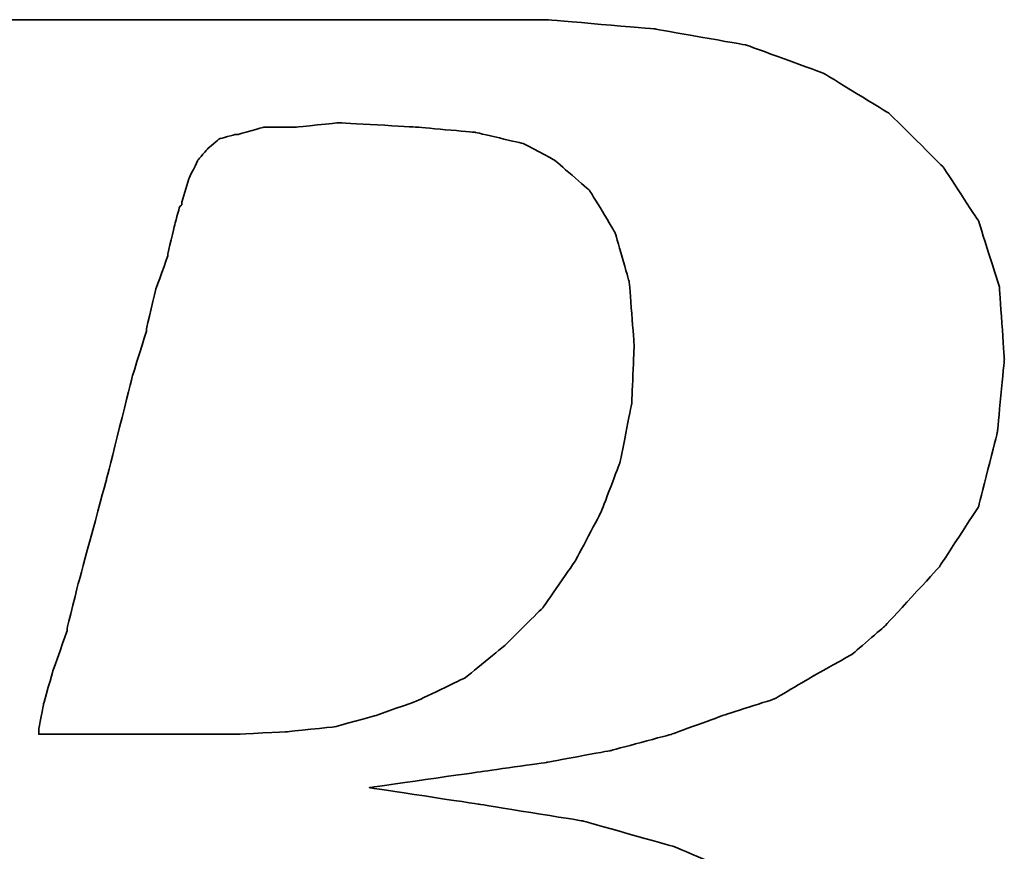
# Model space of a CAD drawing. Header units: millimetres. Extents: x 0 to 264, y 297 to 404.
# Tile 31 of 49: x 200.779 to 201.842, y 332.222 to 333.119. Entities that reach past the tile are written whole.
import ezdxf

# ---------------------------------------------------------------- set-up
doc = ezdxf.new("R2010")
doc.units = ezdxf.units.MM
doc.layers.add('DIM', color=4, linetype='Continuous')
doc.layers.add('layer 1', color=7, linetype='Continuous')

# ---------------------------------------------------------------- blocks, each defined once
blk = doc.blocks.new('TBI MOTION logo(完整正式版)')
at = {"layer": 'layer 1', "color": 22, "lineweight": 35}
for points, knots in [([(-64.65375, -6.86375), (-64.65375, -6.86375), (-64.84375, -7.29625), (-64.84375, -7.29625), (-64.84375, -7.29625), (-64.84375, -7.29625), (-64.86875, -7.34375), (-64.86875, -7.34375), (-64.86875, -7.34375), (-64.86875, -7.34375), (-64.86875, -7.36875), (-64.86875, -7.36875), (-64.86875, -7.36875), (-64.86875, -7.36875), (-65.15375, -7.65375), (-65.15375, -7.65375), (-65.15375, -7.65375), (-65.15375, -7.65375), (-65.17875, -7.65375), (-65.17875, -7.65375), (-65.17875, -7.65375), (-65.17875, -7.65375), (-65.20375, -7.67875), (-65.20375, -7.67875), (-65.20375, -7.67875), (-65.20375, -7.67875), (-65.58875, -7.87125), (-65.58875, -7.87125), (-65.58875, -7.87125), (-65.58875, -7.87125), (-65.63375, -7.87125), (-65.63375, -7.87125), (-65.63375, -7.87125), (-65.63375, -7.87125), (-65.65875, -7.89375), (-65.65875, -7.89375), (-65.65875, -7.89375), (-65.65875, -7.89375), (-66.09375, -7.94375), (-66.09375, -7.94375), (-66.09375, -7.94375), (-66.09375, -7.94375), (-66.11375, -7.94375), (-66.11375, -7.94375), (-66.11375, -7.94375), (-66.11375, -7.94375), (-66.16375, -7.94375), (-66.16375, -7.94375), (-66.16375, -7.94375), (-66.16375, -7.94375), (-66.30875, -7.94375), (-66.30875, -7.94375), (-66.30875, -7.94375), (-66.30875, -7.94375), (-66.69375, -7.94375), (-66.69375, -7.94375), (-66.69375, -7.94375), (-66.69375, -7.94375), (-67.07375, -7.94375), (-67.07375, -7.94375), (-67.07375, -7.94375), (-67.07375, -7.94375), (-67.12375, -7.94375), (-67.12375, -7.94375), (-67.12375, -7.94375), (-67.12375, -7.94375), (-67.12375, -7.96625), (-67.12375, -7.96625), (-67.12375, -7.96625), (-67.12375, -7.96625), (-67.14875, -7.99125), (-67.14875, -7.99125), (-67.14875, -7.99125), (-67.14875, -7.99125), (-67.24375, -8.34875), (-67.24375, -8.34875), (-67.24375, -8.34875), (-67.24375, -8.34875), (-67.31375, -8.68625), (-67.31375, -8.68625), (-67.31375, -8.68625), (-67.31375, -8.68625), (-67.26875, -8.68625), (-67.26875, -8.68625), (-67.26875, -8.68625), (-67.26875, -8.68625), (-67.07375, -8.68625), (-67.07375, -8.68625), (-67.07375, -8.68625), (-67.07375, -8.68625), (-66.54875, -8.68625), (-66.54875, -8.68625), (-66.54875, -8.68625), (-66.54875, -8.68625), (-65.82625, -8.68625), (-65.82625, -8.68625), (-65.82625, -8.68625), (-65.82625, -8.68625), (-65.01375, -8.68625), (-65.01375, -8.68625), (-65.01375, -8.68625), (-65.01375, -8.68625), (-64.05375, -8.68625), (-64.05375, -8.68625), (-64.05375, -8.68625), (-64.05375, -8.68625), (-62.08375, -8.68625), (-62.08375, -8.68625), (-62.08375, -8.68625), (-62.08375, -8.68625), (-60.06875, -8.68625), (-60.06875, -8.68625), (-60.06875, -8.68625), (-60.06875, -8.68625), (-59.10875, -8.68625), (-59.10875, -8.68625), (-59.10875, -8.68625), (-59.10875, -8.68625), (-58.29375, -8.68625), (-58.29375, -8.68625), (-58.29375, -8.68625), (-58.29375, -8.68625), (-57.57375, -8.68625), (-57.57375, -8.68625), (-57.57375, -8.68625), (-57.57375, -8.68625), (-57.04875, -8.68625), (-57.04875, -8.68625), (-57.04875, -8.68625), (-57.04875, -8.68625), (-56.85375, -8.68625), (-56.85375, -8.68625), (-56.85375, -8.68625), (-56.85375, -8.68625), (-56.70875, -8.68625), (-56.70875, -8.68625), (-56.70875, -8.68625), (-56.70875, -8.68625), (-56.61375, -8.68625), (-56.61375, -8.68625), (-56.61375, -8.68625), (-56.61375, -8.68625), (-56.56875, -8.68625), (-56.56875, -8.68625), (-56.56875, -8.68625), (-56.56875, -8.68625), (-55.65375, -8.63875), (-55.65375, -8.63875), (-55.65375, -8.63875), (-55.65375, -8.63875), (-54.76875, -8.51875), (-54.76875, -8.51875), (-54.76875, -8.51875), (-54.76875, -8.51875), (-53.90375, -8.30375), (-53.90375, -8.30375), (-53.90375, -8.30375), (-53.90375, -8.30375), (-53.08875, -8.03875), (-53.08875, -8.03875), (-53.08875, -8.03875), (-53.08875, -8.03875), (-52.34375, -7.65375), (-52.34375, -7.65375), (-52.34375, -7.65375), (-52.34375, -7.65375), (-51.69875, -7.29625), (-51.69875, -7.29625), (-51.69875, -7.29625), (-51.69875, -7.29625), (-51.21875, -6.91125), (-51.21875, -6.91125), (-51.21875, -6.91125), (-51.21875, -6.91125), (-50.83375, -6.50375), (-50.83375, -6.50375), (-50.83375, -6.50375), (-50.83375, -6.50375), (-50.44875, -5.94875), (-50.44875, -5.94875), (-50.44875, -5.94875), (-50.44875, -5.94875), (-50.13875, -5.30375), (-50.13875, -5.30375), (-50.13875, -5.30375), (-50.13875, -5.30375), (-49.99375, -4.65375), (-49.99375, -4.65375), (-49.99375, -4.65375), (-49.99375, -4.65375), (-49.92375, -3.98375), (-49.92375, -3.98375), (-49.92375, -3.98375), (-49.92375, -3.98375), (-49.99375, -3.19374), (-49.99375, -3.19374), (-49.99375, -3.19374), (-49.99375, -3.19374), (-50.23374, -2.44874), (-50.23374, -2.44874), (-50.23374, -2.44874), (-50.23374, -2.44874), (-50.59375, -1.87374), (-50.59375, -1.87374), (-50.59375, -1.87374), (-50.59375, -1.87374), (-51.09875, -1.31874), (-51.09875, -1.31874), (-51.09875, -1.31874), (-51.09875, -1.31874), (-51.74375, -0.81875), (-51.74375, -0.81875), (-51.74375, -0.81875), (-51.74375, -0.81875), (-52.53875, -0.48125), (-52.53875, -0.48125), (-52.53875, -0.48125), (-52.53875, -0.48125), (-53.47375, -0.21875), (-53.47375, -0.21875), (-53.47375, -0.21875), (-53.47375, -0.21875), (-54.52875, -0.04874), (-54.52875, -0.04874), (-54.52875, -0.04874), (-54.52875, -0.04874), (-55.65375, 0.12125), (-55.65375, 0.12125), (-55.65375, 0.12125), (-55.65375, 0.12125), (-54.50375, 0.28624), (-54.50375, 0.28624), (-54.50375, 0.28624), (-54.50375, 0.28624), (-53.83375, 0.38124), (-53.83375, 0.38124), (-53.83375, 0.38124), (-53.83375, 0.38124), (-53.18375, 0.50125), (-53.18375, 0.50125), (-53.18375, 0.50125), (-53.18375, 0.50125), (-52.55875, 0.66874), (-52.55875, 0.66874), (-52.55875, 0.66874), (-52.55875, 0.66874), (-52.03375, 0.86124), (-52.03375, 0.86124), (-52.03375, 0.86124), (-52.03375, 0.86124), (-51.50374, 1.03124), (-51.50374, 1.03124), (-51.50374, 1.03124), (-51.50374, 1.03124), (-51.09875, 1.27125), (-51.09875, 1.27125), (-51.09875, 1.27125), (-51.09875, 1.27125), (-50.71375, 1.48624), (-50.71375, 1.48624), (-50.71375, 1.48624), (-50.71375, 1.48624), (-50.37625, 1.77625), (-50.37625, 1.77625), (-50.37625, 1.77625), (-50.37625, 1.77625), (-49.82375, 2.37625), (-49.82375, 2.37625), (-49.82375, 2.37625), (-49.82375, 2.37625), (-49.41875, 2.99625), (-49.41875, 2.99625), (-49.41875, 2.99625), (-49.41875, 2.99625), (-49.22375, 3.76625), (-49.22375, 3.76625), (-49.22375, 3.76625), (-49.22375, 3.76625), (-49.15375, 4.50874), (-49.15375, 4.50874), (-49.15375, 4.50874), (-49.15375, 4.50874), (-49.20375, 5.25125), (-49.20375, 5.25125), (-49.20375, 5.25125), (-49.20375, 5.25125), (-49.41875, 5.92625), (-49.41875, 5.92625), (-49.41875, 5.92625), (-49.41875, 5.92625), (-49.77875, 6.47625), (-49.77875, 6.47625), (-49.77875, 6.47625), (-49.77875, 6.47625), (-50.33125, 7.02624), (-50.33125, 7.02624), (-50.33125, 7.02624), (-50.33125, 7.02624), (-51.00125, 7.43625), (-51.00125, 7.43625), (-51.00125, 7.43625), (-51.00125, 7.43625), (-51.79375, 7.72625), (-51.79375, 7.72625), (-51.79375, 7.72625), (-51.79375, 7.72625), (-52.72875, 7.89124), (-52.72875, 7.89124), (-52.72875, 7.89124), (-52.72875, 7.89124), (-53.83375, 7.98625), (-53.83375, 7.98625), (-53.83375, 7.98625), (-53.83375, 7.98625), (-53.92875, 7.98625), (-53.92875, 7.98625), (-53.92875, 7.98625), (-53.92875, 7.98625), (-54.26375, 7.98625), (-54.26375, 7.98625), (-54.26375, 7.98625), (-54.26375, 7.98625), (-54.74375, 7.98625), (-54.74375, 7.98625), (-54.74375, 7.98625), (-54.74375, 7.98625), (-55.36875, 7.98625), (-55.36875, 7.98625), (-55.36875, 7.98625), (-55.36875, 7.98625), (-56.13375, 7.98625), (-56.13375, 7.98625), (-56.13375, 7.98625), (-56.13375, 7.98625), (-56.94875, 7.98625), (-56.94875, 7.98625), (-56.94875, 7.98625), (-56.94875, 7.98625), (-58.77625, 7.98625), (-58.77625, 7.98625), (-58.77625, 7.98625), (-58.77625, 7.98625), (-60.59875, 7.98625), (-60.59875, 7.98625), (-60.59875, 7.98625), (-60.59875, 7.98625), (-61.41375, 7.98625), (-61.41375, 7.98625), (-61.41375, 7.98625), (-61.41375, 7.98625), (-62.17875, 7.98625), (-62.17875, 7.98625), (-62.17875, 7.98625), (-62.17875, 7.98625), (-62.80375, 7.98625), (-62.80375, 7.98625), (-62.80375, 7.98625), (-62.80375, 7.98625), (-63.30625, 7.98625), (-63.30625, 7.98625), (-63.30625, 7.98625), (-63.30625, 7.98625), (-63.57375, 7.98625), (-63.57375, 7.98625), (-63.57375, 7.98625), (-63.57375, 7.98625), (-63.57375, 7.96375), (-63.57375, 7.96375), (-63.57375, 7.96375), (-63.57375, 7.96375), (-63.59875, 7.94125), (-63.59875, 7.94125), (-63.59875, 7.94125), (-63.59875, 7.94125), (-63.69375, 7.55625), (-63.69375, 7.55625), (-63.69375, 7.55625), (-63.69375, 7.55625), (-63.76375, 7.24624), (-63.76375, 7.24624), (-63.76375, 7.24624), (-63.76375, 7.24624), (-63.23875, 7.24624), (-63.23875, 7.24624), (-63.23875, 7.24624), (-63.23875, 7.24624), (-62.75875, 7.24624), (-62.75875, 7.24624), (-62.75875, 7.24624), (-62.75875, 7.24624), (-62.61125, 7.24624), (-62.61125, 7.24624), (-62.61125, 7.24624), (-62.61125, 7.24624), (-62.56625, 7.24624), (-62.56625, 7.24624), (-62.56625, 7.24624), (-62.56625, 7.24624), (-62.22875, 7.24624), (-62.22875, 7.24624), (-62.22875, 7.24624), (-62.22875, 7.24624), (-62.20375, 7.24624), (-62.20375, 7.24624), (-62.20375, 7.24624), (-62.20375, 7.24624), (-62.17875, 7.21875), (-62.17875, 7.21875), (-62.17875, 7.21875), (-62.17875, 7.21875), (-61.96375, 7.17125), (-61.96375, 7.17125), (-61.96375, 7.17125), (-61.96375, 7.17125), (-61.72375, 7.12624), (-61.72375, 7.12624), (-61.72375, 7.12624), (-61.72375, 7.12624), (-61.70375, 7.12624), (-61.70375, 7.12624), (-61.70375, 7.12624), (-61.70375, 7.12624), (-61.55875, 7.07624), (-61.55875, 7.07624), (-61.55875, 7.07624), (-61.55875, 7.07624), (-61.50875, 7.07624), (-61.50875, 7.07624), (-61.50875, 7.07624), (-61.50875, 7.07624), (-61.48375, 7.02624), (-61.48375, 7.02624), (-61.48375, 7.02624), (-61.48375, 7.02624), (-61.31875, 6.83375), (-61.31875, 6.83375), (-61.31875, 6.83375), (-61.31875, 6.83375), (-61.29375, 6.81125), (-61.29375, 6.81125), (-61.29375, 6.81125), (-61.29375, 6.81125), (-61.29375, 6.78625), (-61.29375, 6.78625), (-61.29375, 6.78625), (-61.29375, 6.78625), (-61.19875, 6.50124), (-61.19875, 6.50124), (-61.19875, 6.50124), (-61.19875, 6.50124), (-61.17375, 6.45124), (-61.17375, 6.45124), (-61.17375, 6.45124), (-61.17375, 6.45124), (-61.19875, 6.40625), (-61.19875, 6.40625), (-61.19875, 6.40625), (-61.19875, 6.40625), (-61.26875, 5.99624), (-61.26875, 5.99624), (-61.26875, 5.99624), (-61.26875, 5.99624), (-61.26875, 5.85125), (-61.26875, 5.85125), (-61.26875, 5.85125), (-61.26875, 5.85125), (-61.26875, 5.82625), (-61.26875, 5.82625), (-61.26875, 5.82625), (-61.26875, 5.82625), (-61.29375, 5.80625), (-61.29375, 5.80625), (-61.29375, 5.80625), (-61.29375, 5.80625), (-61.34125, 5.66125), (-61.34125, 5.66125), (-61.34125, 5.66125), (-61.34125, 5.66125), (-61.41375, 5.44625), (-61.41375, 5.44625), (-61.41375, 5.44625), (-61.41375, 5.44625), (-61.48375, 5.15625), (-61.48375, 5.15625), (-61.48375, 5.15625), (-61.48375, 5.15625), (-61.58375, 4.82124), (-61.58375, 4.82124), (-61.58375, 4.82124), (-61.58375, 4.82124), (-61.79875, 4.00375), (-61.79875, 4.00375), (-61.79875, 4.00375), (-61.79875, 4.00375), (-62.05875, 2.99625), (-62.05875, 2.99625), (-62.05875, 2.99625), (-62.05875, 2.99625), (-62.34875, 1.91625), (-62.34875, 1.91625), (-62.34875, 1.91625), (-62.34875, 1.91625), (-62.97375, -0.41124), (-62.97375, -0.41124), (-62.97375, -0.41124), (-62.97375, -0.41124), (-63.59875, -2.75875), (-63.59875, -2.75875), (-63.59875, -2.75875), (-63.59875, -2.75875), (-63.88375, -3.86374), (-63.88375, -3.86374), (-63.88375, -3.86374), (-63.88375, -3.86374), (-64.14875, -4.82374), (-64.14875, -4.82374), (-64.14875, -4.82374), (-64.14875, -4.82374), (-64.36375, -5.64125), (-64.36375, -5.64125), (-64.36375, -5.64125), (-64.36375, -5.64125), (-64.43625, -5.97625), (-64.43625, -5.97625), (-64.43625, -5.97625), (-64.43625, -5.97625), (-64.50875, -6.28625), (-64.50875, -6.28625), (-64.50875, -6.28625), (-64.50875, -6.28625), (-64.50875, -6.30875), (-64.50875, -6.30875), (-64.50875, -6.30875), (-64.50875, -6.30875), (-64.57875, -6.50375), (-64.57875, -6.50375), (-64.57875, -6.50375), (-64.57875, -6.50375), (-64.62875, -6.69625), (-64.62875, -6.69625), (-64.62875, -6.69625), (-64.62875, -6.69625), (-64.62875, -6.76875), (-64.62875, -6.76875), (-64.62875, -6.76875), (-64.62875, -6.76875), (-64.62875, -6.81375), (-64.62875, -6.81375), (-64.62875, -6.81375), (-64.62875, -6.81375), (-64.62875, -6.83875), (-64.62875, -6.83875), (-64.62875, -6.83875), (-64.62875, -6.83875), (-64.65375, -6.86375), (-64.65375, -6.86375)], [0, 0, 0, 0, 0.00719424, 0.00719424, 0.00719424, 0.00719425, 0.01438849, 0.01438849, 0.01438849, 0.0143885, 0.02158273, 0.02158273, 0.02158273, 0.02158274, 0.02877698, 0.02877698, 0.02877698, 0.02877699, 0.03597122, 0.03597122, 0.03597122, 0.03597123, 0.04316547, 0.04316547, 0.04316547, 0.04316548, 0.05035971, 0.05035971, 0.05035971, 0.05035972, 0.05755396, 0.05755396, 0.05755396, 0.05755397, 0.0647482, 0.0647482, 0.0647482, 0.06474821, 0.07194245, 0.07194245, 0.07194245, 0.07194246, 0.07913669, 0.07913669, 0.07913669, 0.0791367, 0.08633094, 0.08633094, 0.08633094, 0.08633095, 0.09352518, 0.09352518, 0.09352518, 0.09352519, 0.10071942, 0.10071942, 0.10071942, 0.10071943, 0.10791367, 0.10791367, 0.10791367, 0.10791368, 0.11510791, 0.11510791, 0.11510791, 0.11510792, 0.12230216, 0.12230216, 0.12230216, 0.12230217, 0.1294964, 0.1294964, 0.1294964, 0.12949641, 0.13669065, 0.13669065, 0.13669065, 0.13669066, 0.14388489, 0.14388489, 0.14388489, 0.1438849, 0.15107914, 0.15107914, 0.15107914, 0.15107915, 0.15827338, 0.15827338, 0.15827338, 0.15827339, 0.16546763, 0.16546763, 0.16546763, 0.16546764, 0.17266187, 0.17266187, 0.17266187, 0.17266188, 0.17985612, 0.17985612, 0.17985612, 0.17985613, 0.18705036, 0.18705036, 0.18705036, 0.18705037, 0.1942446, 0.1942446, 0.1942446, 0.19424461, 0.20143885, 0.20143885, 0.20143885, 0.20143886, 0.20863309, 0.20863309, 0.20863309, 0.2086331, 0.21582734, 0.21582734, 0.21582734, 0.21582735, 0.22302158, 0.22302158, 0.22302158, 0.22302159, 0.23021583, 0.23021583, 0.23021583, 0.23021584, 0.23741007, 0.23741007, 0.23741007, 0.23741008, 0.24460432, 0.24460432, 0.24460432, 0.24460433, 0.25179856, 0.25179856, 0.25179856, 0.25179857, 0.25899281, 0.25899281, 0.25899281, 0.25899282, 0.26618705, 0.26618705, 0.26618705, 0.26618706, 0.27338129, 0.27338129, 0.27338129, 0.2733813, 0.28057554, 0.28057554, 0.28057554, 0.28057555, 0.28776978, 0.28776978, 0.28776978, 0.28776979, 0.29496403, 0.29496403, 0.29496403, 0.29496404, 0.30215827, 0.30215827, 0.30215827, 0.30215828, 0.30935252, 0.30935252, 0.30935252, 0.30935253, 0.31654676, 0.31654676, 0.31654676, 0.31654677, 0.32374101, 0.32374101, 0.32374101, 0.32374102, 0.33093525, 0.33093525, 0.33093525, 0.33093526, 0.3381295, 0.3381295, 0.3381295, 0.33812951, 0.34532374, 0.34532374, 0.34532374, 0.34532375, 0.35251799, 0.35251799, 0.35251799, 0.352518, 0.35971223, 0.35971223, 0.35971223, 0.35971224, 0.36690647, 0.36690647, 0.36690647, 0.36690648, 0.37410072, 0.37410072, 0.37410072, 0.37410073, 0.38129496, 0.38129496, 0.38129496, 0.38129497, 0.38848921, 0.38848921, 0.38848921, 0.38848922, 0.39568345, 0.39568345, 0.39568345, 0.39568346, 0.4028777, 0.4028777, 0.4028777, 0.40287771, 0.41007194, 0.41007194, 0.41007194, 0.41007195, 0.41726619, 0.41726619, 0.41726619, 0.4172662, 0.42446043, 0.42446043, 0.42446043, 0.42446044, 0.43165468, 0.43165468, 0.43165468, 0.43165469, 0.43884892, 0.43884892, 0.43884892, 0.43884893, 0.44604317, 0.44604317, 0.44604317, 0.44604318, 0.45323741, 0.45323741, 0.45323741, 0.45323742, 0.46043165, 0.46043165, 0.46043165, 0.46043166, 0.4676259, 0.4676259, 0.4676259, 0.46762591, 0.47482014, 0.47482014, 0.47482014, 0.47482015, 0.48201439, 0.48201439, 0.48201439, 0.4820144, 0.48920863, 0.48920863, 0.48920863, 0.48920864, 0.49640288, 0.49640288, 0.49640288, 0.49640289, 0.50359712, 0.50359712, 0.50359712, 0.50359713, 0.51079137, 0.51079137, 0.51079137, 0.51079138, 0.51798561, 0.51798561, 0.51798561, 0.51798562, 0.52517986, 0.52517986, 0.52517986, 0.52517987, 0.5323741, 0.5323741, 0.5323741, 0.53237411, 0.53956835, 0.53956835, 0.53956835, 0.53956836, 0.54676259, 0.54676259, 0.54676259, 0.5467626, 0.55395683, 0.55395683, 0.55395683, 0.55395684, 0.56115108, 0.56115108, 0.56115108, 0.56115109, 0.56834532, 0.56834532, 0.56834532, 0.56834533, 0.57553957, 0.57553957, 0.57553957, 0.57553958, 0.58273381, 0.58273381, 0.58273381, 0.58273382, 0.58992806, 0.58992806, 0.58992806, 0.58992807, 0.5971223, 0.5971223, 0.5971223, 0.59712231, 0.60431655, 0.60431655, 0.60431655, 0.60431656, 0.61151079, 0.61151079, 0.61151079, 0.6115108, 0.61870504, 0.61870504, 0.61870504, 0.61870505, 0.62589928, 0.62589928, 0.62589928, 0.62589929, 0.63309353, 0.63309353, 0.63309353, 0.63309354, 0.64028777, 0.64028777, 0.64028777, 0.64028778, 0.64748201, 0.64748201, 0.64748201, 0.64748202, 0.65467626, 0.65467626, 0.65467626, 0.65467627, 0.6618705, 0.6618705, 0.6618705, 0.66187051, 0.66906475, 0.66906475, 0.66906475, 0.66906476, 0.67625899, 0.67625899, 0.67625899, 0.676259, 0.68345324, 0.68345324, 0.68345324, 0.68345325, 0.69064748, 0.69064748, 0.69064748, 0.69064749, 0.69784173, 0.69784173, 0.69784173, 0.69784174, 0.70503597, 0.70503597, 0.70503597, 0.70503598, 0.71223022, 0.71223022, 0.71223022, 0.71223023, 0.71942446, 0.71942446, 0.71942446, 0.71942447, 0.72661871, 0.72661871, 0.72661871, 0.72661872, 0.73381295, 0.73381295, 0.73381295, 0.73381296, 0.74100719, 0.74100719, 0.74100719, 0.7410072, 0.74820144, 0.74820144, 0.74820144, 0.74820145, 0.75539568, 0.75539568, 0.75539568, 0.75539569, 0.76258993, 0.76258993, 0.76258993, 0.76258994, 0.76978417, 0.76978417, 0.76978417, 0.76978418, 0.77697842, 0.77697842, 0.77697842, 0.77697843, 0.78417266, 0.78417266, 0.78417266, 0.78417267, 0.79136691, 0.79136691, 0.79136691, 0.79136692, 0.79856115, 0.79856115, 0.79856115, 0.79856116, 0.8057554, 0.8057554, 0.8057554, 0.80575541, 0.81294964, 0.81294964, 0.81294964, 0.81294965, 0.82014388, 0.82014388, 0.82014388, 0.82014389, 0.82733813, 0.82733813, 0.82733813, 0.82733814, 0.83453237, 0.83453237, 0.83453237, 0.83453238, 0.84172662, 0.84172662, 0.84172662, 0.84172663, 0.84892086, 0.84892086, 0.84892086, 0.84892087, 0.85611511, 0.85611511, 0.85611511, 0.85611512, 0.86330935, 0.86330935, 0.86330935, 0.86330936, 0.8705036, 0.8705036, 0.8705036, 0.87050361, 0.87769784, 0.87769784, 0.87769784, 0.87769785, 0.88489209, 0.88489209, 0.88489209, 0.8848921, 0.89208633, 0.89208633, 0.89208633, 0.89208634, 0.89928058, 0.89928058, 0.89928058, 0.89928059, 0.90647482, 0.90647482, 0.90647482, 0.90647483, 0.91366906, 0.91366906, 0.91366906, 0.91366907, 0.92086331, 0.92086331, 0.92086331, 0.92086332, 0.92805755, 0.92805755, 0.92805755, 0.92805756, 0.9352518, 0.9352518, 0.9352518, 0.93525181, 0.94244604, 0.94244604, 0.94244604, 0.94244605, 0.94964029, 0.94964029, 0.94964029, 0.9496403, 0.95683453, 0.95683453, 0.95683453, 0.95683454, 0.96402878, 0.96402878, 0.96402878, 0.96402879, 0.97122302, 0.97122302, 0.97122302, 0.97122303, 0.97841727, 0.97841727, 0.97841727, 0.97841728, 0.98561151, 0.98561151, 0.98561151, 0.98561152, 0.99280576, 0.99280576, 0.99280576, 0.99280577, 1, 1, 1, 1]), ([(-57.50375, 6.35625), (-57.50375, 6.35625), (-57.57375, 6.11625), (-57.57375, 6.11625), (-57.57375, 6.11625), (-57.57375, 6.11625), (-57.57375, 6.09125), (-57.57375, 6.09125), (-57.57375, 6.09125), (-57.57375, 6.09125), (-57.59875, 6.06625), (-57.59875, 6.06625), (-57.59875, 6.06625), (-57.59875, 6.06625), (-57.64875, 5.87625), (-57.64875, 5.87625), (-57.64875, 5.87625), (-57.64875, 5.87625), (-57.71875, 5.58875), (-57.71875, 5.58875), (-57.71875, 5.58875), (-57.71875, 5.58875), (-57.71875, 5.56625), (-57.71875, 5.56625), (-57.71875, 5.56625), (-57.71875, 5.56625), (-57.83875, 5.23125), (-57.83875, 5.23125), (-57.83875, 5.23125), (-57.83875, 5.23125), (-57.93625, 4.82124), (-57.93625, 4.82124), (-57.93625, 4.82124), (-57.93625, 4.82124), (-57.93625, 4.79624), (-57.93625, 4.79624), (-57.93625, 4.79624), (-57.93625, 4.79624), (-58.07875, 4.34125), (-58.07875, 4.34125), (-58.07875, 4.34125), (-58.07875, 4.34125), (-58.34375, 3.28625), (-58.34375, 3.28625), (-58.34375, 3.28625), (-58.34375, 3.28625), (-58.62875, 2.23124), (-58.62875, 2.23124), (-58.62875, 2.23124), (-58.62875, 2.23124), (-58.74875, 1.75125), (-58.74875, 1.75125), (-58.74875, 1.75125), (-58.74875, 1.75125), (-58.74875, 1.72625), (-58.74875, 1.72625), (-58.74875, 1.72625), (-58.74875, 1.72625), (-58.89375, 1.31625), (-58.89375, 1.31625), (-58.89375, 1.31625), (-58.89375, 1.31625), (-58.98875, 0.98124), (-58.98875, 0.98124), (-58.98875, 0.98124), (-58.98875, 0.98124), (-59.03875, 0.71625), (-59.03875, 0.71625), (-59.03875, 0.71625), (-59.03875, 0.71625), (-59.03875, 0.66874), (-59.03875, 0.66874), (-59.03875, 0.66874), (-59.03875, 0.66874), (-58.91875, 0.66874), (-58.91875, 0.66874), (-58.91875, 0.66874), (-58.91875, 0.66874), (-58.53375, 0.66874), (-58.53375, 0.66874), (-58.53375, 0.66874), (-58.53375, 0.66874), (-58.10375, 0.66874), (-58.10375, 0.66874), (-58.10375, 0.66874), (-58.10375, 0.66874), (-57.66875, 0.66874), (-57.66875, 0.66874), (-57.66875, 0.66874), (-57.66875, 0.66874), (-57.33375, 0.66874), (-57.33375, 0.66874), (-57.33375, 0.66874), (-57.33375, 0.66874), (-57.09375, 0.66874), (-57.09375, 0.66874), (-57.09375, 0.66874), (-57.09375, 0.66874), (-56.99875, 0.66874), (-56.99875, 0.66874), (-56.99875, 0.66874), (-56.99875, 0.66874), (-56.49375, 0.69374), (-56.49375, 0.69374), (-56.49375, 0.69374), (-56.49375, 0.69374), (-56.01375, 0.74374), (-56.01375, 0.74374), (-56.01375, 0.74374), (-56.01375, 0.74374), (-55.58375, 0.86124), (-55.58375, 0.86124), (-55.58375, 0.86124), (-55.58375, 0.86124), (-55.17375, 1.00624), (-55.17375, 1.00624), (-55.17375, 1.00624), (-55.17375, 1.00624), (-54.67375, 1.24625), (-54.67375, 1.24625), (-54.67375, 1.24625), (-54.67375, 1.24625), (-54.26375, 1.58124), (-54.26375, 1.58124), (-54.26375, 1.58124), (-54.26375, 1.58124), (-53.87875, 1.96374), (-53.87875, 1.96374), (-53.87875, 1.96374), (-53.87875, 1.96374), (-53.54375, 2.44625), (-53.54375, 2.44625), (-53.54375, 2.44625), (-53.54375, 2.44625), (-53.27875, 2.95125), (-53.27875, 2.95125), (-53.27875, 2.95125), (-53.27875, 2.95125), (-53.08875, 3.45124), (-53.08875, 3.45124), (-53.08875, 3.45124), (-53.08875, 3.45124), (-52.96875, 4.05124), (-52.96875, 4.05124), (-52.96875, 4.05124), (-52.96875, 4.05124), (-52.94375, 4.65125), (-52.94375, 4.65125), (-52.94375, 4.65125), (-52.94375, 4.65125), (-52.99375, 5.30125), (-52.99375, 5.30125), (-52.99375, 5.30125), (-52.99375, 5.30125), (-53.13875, 5.80625), (-53.13875, 5.80625), (-53.13875, 5.80625), (-53.13875, 5.80625), (-53.39875, 6.23625), (-53.39875, 6.23625), (-53.39875, 6.23625), (-53.39875, 6.23625), (-53.75875, 6.54875), (-53.75875, 6.54875), (-53.75875, 6.54875), (-53.75875, 6.54875), (-54.07375, 6.71625), (-54.07375, 6.71625), (-54.07375, 6.71625), (-54.07375, 6.71625), (-54.57375, 6.83375), (-54.57375, 6.83375), (-54.57375, 6.83375), (-54.57375, 6.83375), (-55.17375, 6.88625), (-55.17375, 6.88625), (-55.17375, 6.88625), (-55.17375, 6.88625), (-55.96875, 6.93125), (-55.96875, 6.93125), (-55.96875, 6.93125), (-55.96875, 6.93125), (-56.39875, 6.88625), (-56.39875, 6.88625), (-56.39875, 6.88625), (-56.39875, 6.88625), (-56.42125, 6.88625), (-56.42125, 6.88625), (-56.42125, 6.88625), (-56.42125, 6.88625), (-56.73375, 6.88625), (-56.73375, 6.88625), (-56.73375, 6.88625), (-56.73375, 6.88625), (-56.99875, 6.81125), (-56.99875, 6.81125), (-56.99875, 6.81125), (-56.99875, 6.81125), (-57.02375, 6.81125), (-57.02375, 6.81125), (-57.02375, 6.81125), (-57.02375, 6.81125), (-57.18875, 6.76625), (-57.18875, 6.76625), (-57.18875, 6.76625), (-57.18875, 6.76625), (-57.30875, 6.66625), (-57.30875, 6.66625), (-57.30875, 6.66625), (-57.30875, 6.66625), (-57.40875, 6.54875), (-57.40875, 6.54875), (-57.40875, 6.54875), (-57.40875, 6.54875), (-57.50375, 6.35625), (-57.50375, 6.35625)], [0, 0, 0, 0, 0.01851852, 0.01851852, 0.01851852, 0.01851853, 0.03703704, 0.03703704, 0.03703704, 0.03703705, 0.05555556, 0.05555556, 0.05555556, 0.05555557, 0.07407407, 0.07407407, 0.07407407, 0.07407408, 0.09259259, 0.09259259, 0.09259259, 0.0925926, 0.11111111, 0.11111111, 0.11111111, 0.11111112, 0.12962963, 0.12962963, 0.12962963, 0.12962964, 0.14814815, 0.14814815, 0.14814815, 0.14814816, 0.16666667, 0.16666667, 0.16666667, 0.16666668, 0.18518519, 0.18518519, 0.18518519, 0.1851852, 0.2037037, 0.2037037, 0.2037037, 0.20370371, 0.22222222, 0.22222222, 0.22222222, 0.22222223, 0.24074074, 0.24074074, 0.24074074, 0.24074075, 0.25925926, 0.25925926, 0.25925926, 0.25925927, 0.27777778, 0.27777778, 0.27777778, 0.27777779, 0.2962963, 0.2962963, 0.2962963, 0.29629631, 0.31481481, 0.31481481, 0.31481481, 0.31481482, 0.33333333, 0.33333333, 0.33333333, 0.33333334, 0.35185185, 0.35185185, 0.35185185, 0.35185186, 0.37037037, 0.37037037, 0.37037037, 0.37037038, 0.38888889, 0.38888889, 0.38888889, 0.3888889, 0.40740741, 0.40740741, 0.40740741, 0.40740742, 0.42592593, 0.42592593, 0.42592593, 0.42592594, 0.44444444, 0.44444444, 0.44444444, 0.44444445, 0.46296296, 0.46296296, 0.46296296, 0.46296297, 0.48148148, 0.48148148, 0.48148148, 0.48148149, 0.5, 0.5, 0.5, 0.50000001, 0.51851852, 0.51851852, 0.51851852, 0.51851853, 0.53703704, 0.53703704, 0.53703704, 0.53703705, 0.55555556, 0.55555556, 0.55555556, 0.55555557, 0.57407407, 0.57407407, 0.57407407, 0.57407408, 0.59259259, 0.59259259, 0.59259259, 0.5925926, 0.61111111, 0.61111111, 0.61111111, 0.61111112, 0.62962963, 0.62962963, 0.62962963, 0.62962964, 0.64814815, 0.64814815, 0.64814815, 0.64814816, 0.66666667, 0.66666667, 0.66666667, 0.66666668, 0.68518519, 0.68518519, 0.68518519, 0.6851852, 0.7037037, 0.7037037, 0.7037037, 0.70370371, 0.72222222, 0.72222222, 0.72222222, 0.72222223, 0.74074074, 0.74074074, 0.74074074, 0.74074075, 0.75925926, 0.75925926, 0.75925926, 0.75925927, 0.77777778, 0.77777778, 0.77777778, 0.77777779, 0.7962963, 0.7962963, 0.7962963, 0.79629631, 0.81481481, 0.81481481, 0.81481481, 0.81481482, 0.83333333, 0.83333333, 0.83333333, 0.83333334, 0.85185185, 0.85185185, 0.85185185, 0.85185186, 0.87037037, 0.87037037, 0.87037037, 0.87037038, 0.88888889, 0.88888889, 0.88888889, 0.8888889, 0.90740741, 0.90740741, 0.90740741, 0.90740742, 0.92592593, 0.92592593, 0.92592593, 0.92592594, 0.94444444, 0.94444444, 0.94444444, 0.94444445, 0.96296296, 0.96296296, 0.96296296, 0.96296297, 0.98148148, 0.98148148, 0.98148148, 0.98148149, 1, 1, 1, 1])]:
    blk.add_open_spline(points, degree=3, knots=knots, dxfattribs=at)

msp = doc.modelspace()

# ---------------------------------------------------------------- block references
at = {"layer": 'DIM', "color": 7, "xscale": 0.1054262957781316, "yscale": 0.1054262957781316, "zscale": 0.1054262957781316}
msp.add_blockref('TBI MOTION logo(完整正式版)', (207.0242, 332.2775), dxfattribs=at)

doc.saveas('drawing.dxf')
